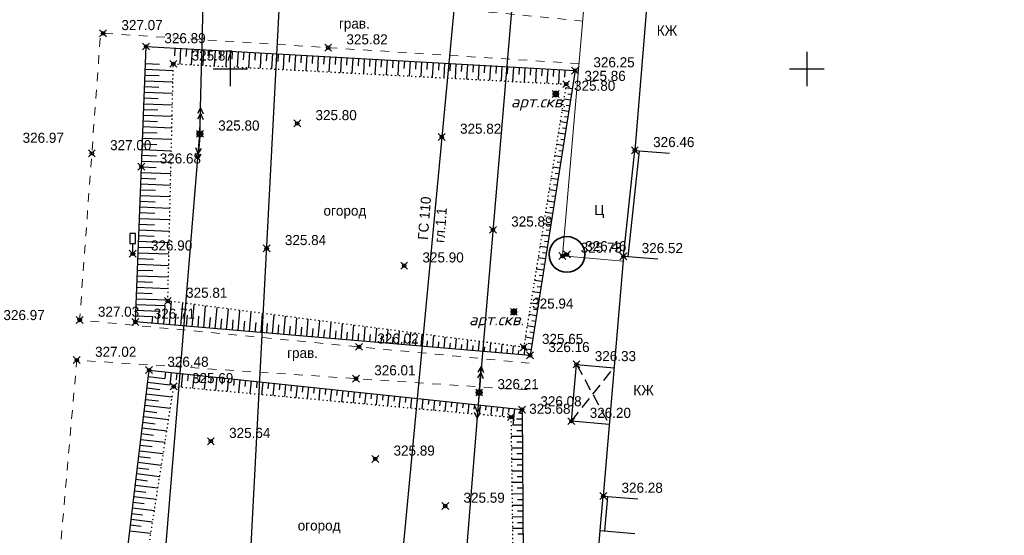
# Model space of a CAD drawing. Header units: metres. Extents: x 707528 to 709248, y 4308395 to 4311045.
# Tile 45 of 104: x 708210 to 708296, y 4309305 to 4309350. Entities that reach past the tile are written whole.
import ezdxf

# ---------------------------------------------------------------- set-up
doc = ezdxf.new("R2010")
doc.units = ezdxf.units.M
doc.header["$LTSCALE"] = 0.5
doc.header["$PDMODE"] = 35
doc.header["$PDSIZE"] = 0.3
for name, pattern in [('Auto_Street_NotBorder_Line_m1', [3, 1.5, -1.5]), ('ДОРОГИ_СТРОЯЩ', [9, 8, -1]), ('Контура низ откосов  Штриховая 0.1-0.5 - - - - - - -', [0.6, 0.1, -0.5]), ('НАВЕС_ОПОРЫ', [3, 2, -1])]:
    doc.linetypes.add(name, pattern=pattern)
for name, color, linetype in [('(001) Сетка', 92, 'Continuous'), ('(004) Точки рельефа', 7, 'Continuous'), ('(007) Здания', 7, 'Continuous'), ('(013) Газ', 30, 'ИК_Газопровод -------г--------'), ('(019) Связь', 3, 'ИК_КАБ_СВЯЗИ'), ('(022) Возд. Линии', 7, 'Continuous'), ('(025) Дорога', 7, 'Continuous'), ('(026) Д_знаки', 7, 'Continuous'), ('(028) Гидротехн.', 7, 'Continuous'), ('(035) Откосы', 7, 'Continuous'), ('(037) Контуры', 7, 'Continuous'), ('(040) Ограда', 7, 'Continuous')]:
    doc.layers.add(name, color=color, linetype=linetype)
doc.layers.add('AUTO#_ROADS_EXIST_L', color=7, linetype='Continuous', lineweight=15, true_color=0x000000)
doc.styles.add('BM-431', font='txt')
doc.styles.add('D-431', font='txt')
doc.styles.add('P-131', font='txt')
doc.styles.add('S', font='txtwr', dxfattribs={"oblique": 15})
doc.styles.get("Standard").update_dxf_attribs({"font": 'txt.shx'})
doc.linetypes.add('GAZ_VOZDUSH', pattern='A,1,-2,["~",Standard,S=3,R=0,X=-1.5,Y=-1.5],-1,10', length=14)
doc.linetypes.add('ИК_Газопровод -------г--------', pattern='A,9,-0.6,["Г",Standard,S=1.2,R=0,X=0,Y=-0.6],-1.2', length=10.8)
doc.linetypes.add('ИК_КАБ_СВЯЗИ', pattern='A,4,["o",Standard,S=0.5,R=0,X=0,Y=-0.125],4,-2', length=10)
doc.linetypes.add('ОГРАДА_ГЛИН', pattern='A,4,["|",Standard,S=0.8,R=0,X=0,Y=-0.8],0.5,["|",Standard,S=0.8,R=0,X=0,Y=-0.8],3.5', length=8)

# ---------------------------------------------------------------- blocks, each defined once
blk = doc.blocks.new('strela1')
at = {"layer": '(022) Возд. Линии'}
for p, q in [((-2, 0), (-1.5, 0.25)), ((0, 0), (-2, 0)), ((-2, 0), (-1.5, -0.25)), ((-1.5, 0), (-1, 0.25)), ((-1.5, 0), (-1, -0.25))]:
    blk.add_line(p, q, dxfattribs=at)
blk = doc.blocks.new('strela2')
at = {"layer": '(022) Возд. Линии'}
for p, q in [((0, 0), (2, 0)), ((1.5, 0), (1, 0.25)), ((1.5, 0), (1, -0.25)), ((2, 0), (1.5, 0.25)), ((2, 0), (1.5, -0.25))]:
    blk.add_line(p, q, dxfattribs=at)
blk = doc.blocks.new('STOLB')
at = {"layer": '(022) Возд. Линии'}
blk.add_circle((0, 0), 0.25, dxfattribs=at)
blk = doc.blocks.new('I02063')
at = {"linetype": 'Continuous'}
blk.add_lwpolyline([(-0.5, 3.5), (-0.5, 1.8), (0.5, 1.8), (0.5, 3.5)], close=True, dxfattribs=at)
blk.add_lwpolyline([(0.5, 0), (0, 0), (0, 1.8)], dxfattribs=at)
at = {"color": 4, "style": 'S', "oblique": 15}
blk.add_attdef('Z', (1.280972, -0.066143), '', height=2, dxfattribs=at)
blk = doc.blocks.new('301')
at = {"color": 3, "linetype": 'Continuous', "const_width": 0.6}
blk.add_lwpolyline([(-0.3, 0, 1), (0.3, 0, 1)], format="xyb", close=True, dxfattribs=at)
at = {"color": 7, "style": 'S', "oblique": 15, "flags": 8}
blk.add_attdef('SK', (1.383373, -1.013531), '', height=2, dxfattribs=at)
blk = doc.blocks.new('Setka')
at = {"layer": '(001) Сетка'}
for p, q in [((0, 1.5), (0, -1.5)), ((-1.5, 0), (1.5, 0))]:
    blk.add_line(p, q, dxfattribs=at)

msp = doc.modelspace()

# ---------------------------------------------------------------- linework, layer by layer
at = {"layer": '(007) Здания', "flags": 128}
for points, elevation in [([(708268.219, 4309358.412), (708265.229, 4309358.657), (708263.553, 4309338.164), (708266.543, 4309337.919)], 325.99), ([(708265.549, 4309328.707), (708262.56, 4309328.958), (708260.812, 4309308.149), (708263.801, 4309307.898)], 325.99), ([(708260.039, 4309299.119), (708260.556, 4309305.161), (708263.545, 4309304.906)], 326.027)]:
    msp.add_lwpolyline(points, dxfattribs=dict(at, elevation=elevation))
at = {"layer": '(007) Здания', "elevation": 326.037}
msp.add_lwpolyline([(708261.334, 4309314.359), (708258.051, 4309314.652), (708258.491, 4309319.58), (708261.748, 4309319.289)], dxfattribs=at)
at = {"layer": '(007) Здания', "linetype": 'НАВЕС_ОПОРЫ'}
for points, elevation in [([(708258.051, 4309314.652), (708261.748, 4309319.289)], 325.902), ([(708258.491, 4309319.58), (708261.334, 4309314.359)], 326.037)]:
    msp.add_lwpolyline(points, dxfattribs=dict(at, elevation=elevation))
at = {"layer": '(013) Газ', "linetype": 'GAZ_VOZDUSH', "elevation": 324.816, "flags": 128}
msp.add_lwpolyline([(708165.166, 4309921.809), (708237.064, 4309914.631), (708237.796, 4309906.21), (708237.948, 4309892.645), (708271.633, 4309889.795), (708271.633, 4309889.795), (708293.165, 4309888.333), (708284.482, 4309721.935), (708278.28, 4309632.416), (708278.086, 4309626.002), (708267.101, 4309554.457), (708203.286, 4308878.051), (708188.652, 4308618.677), (708188.652, 4308585.677)], dxfattribs=at)
at = {"layer": '(019) Связь', "elevation": 325.431, "flags": 128}
msp.add_lwpolyline([(708153.006, 4308571.818), (708156.993, 4308609.509), (708156.993, 4308609.509), (708174.147, 4308666.959), (708174.323, 4308670.733), (708195.362, 4308919.928), (708204.073, 4309029.859), (708218.911, 4309205.253), (708226.164, 4309224.91), (708236.601, 4309425.449), (708237.563, 4309445.941), (708241.532, 4309518.706), (708251.542, 4309611.078), (708253.161, 4309631.293), (708257.428, 4309700.42), (708258.881, 4309712.256), (708269.326, 4309836.622), (708270.394, 4309849.381), (708278.265, 4309932.284), (708280.616, 4309944.696), (708295.324, 4310108.263), (708303.766, 4310173.623), (708303.348, 4310191.009), (708305.187, 4310238.893), (708306.696, 4310249.894), (708308.615, 4310273.087), (708309.889, 4310281.813), (708320.552, 4310401.57), (708321.594, 4310412.943), (708336.888, 4310582.457), (708345.287, 4310694.486), (708346.981, 4310695.558), (708355.083, 4310696.931), (708358.134, 4310696.437)], dxfattribs=at)
at = {"layer": '(022) Возд. Линии', "flags": 128}
for points, elevation in [([(708173.508, 4308716.069), (708180.426, 4308788.09), (708187.561, 4308888.99), (708190.623, 4308921.469), (708195.781, 4308976.19), (708203.64, 4309069.965), (708211.44, 4309164.292), (708218.596, 4309250.651), (708219.251, 4309256.066), (708222.239, 4309295.887), (708225.833, 4309339.604), (708227.553, 4309406.946), (708237.806, 4309505.385), (708242.302, 4309555.66), (708248.423, 4309625.619), (708247.859, 4309642.821), (708220.321, 4309644.936)], -1.937), ([(708193.113, 4309415.99), (708231.85, 4309412.414), (708252.432, 4309429.3), (708256.599, 4309394.679), (708250.049, 4309317.143), (708243.396, 4309234.803), (708236.639, 4309154.46), (708229.091, 4309058.79), (708221.041, 4308960.485), (708213.333, 4308863.386), (708205.917, 4308779.386), (708198.539, 4308684.64), (708194.357, 4308635.494), (708189.106, 4308573.79)], 325.602)]:
    msp.add_lwpolyline(points, dxfattribs=dict(at, elevation=elevation))
at = {"layer": '(035) Откосы'}
for p, q in [((708223.661, 4309347.043, 325.866), (708223.623, 4309346.361, 325.866)), ((708224.158, 4309347.015, 325.866), (708224.082, 4309345.652, 325.866)), ((708224.656, 4309346.987, 325.866), (708224.618, 4309346.307, 325.866)), ((708225.153, 4309346.959, 325.866), (708225.077, 4309345.6, 325.866)), ((708225.651, 4309346.931, 325.866), (708225.613, 4309346.253, 325.866)), ((708226.149, 4309346.903, 325.866), (708226.072, 4309345.549, 325.866)), ((708226.646, 4309346.875, 325.866), (708226.608, 4309346.199, 325.866)), ((708227.144, 4309346.847, 325.866), (708227.068, 4309345.497, 325.866)), ((708227.641, 4309346.82, 325.866), (708227.603, 4309346.145, 325.866)), ((708228.139, 4309346.792, 325.866), (708228.063, 4309345.445, 325.866)), ((708228.636, 4309346.764, 325.866), (708228.598, 4309346.091, 325.866)), ((708229.134, 4309346.736, 325.866), (708229.058, 4309345.394, 325.866)), ((708229.631, 4309346.708, 325.866), (708229.593, 4309346.038, 325.866)), ((708230.129, 4309346.68, 325.866), (708230.053, 4309345.342, 325.866)), ((708230.626, 4309346.652, 325.866), (708230.589, 4309345.984, 325.866)), ((708231.124, 4309346.624, 325.866), (708231.049, 4309345.29, 325.866)), ((708231.621, 4309346.596, 325.866), (708231.584, 4309345.93, 325.866)), ((708232.119, 4309346.568, 325.866), (708232.044, 4309345.238, 325.866)), ((708232.616, 4309346.54, 325.866), (708232.579, 4309345.876, 325.866)), ((708233.114, 4309346.512, 325.866), (708233.039, 4309345.187, 325.866)), ((708221.104, 4309345.703, 325.866), (708222.314, 4309345.656, 325.866)), ((708233.611, 4309346.484, 325.866), (708233.574, 4309345.822, 325.866)), ((708234.109, 4309346.456, 325.866), (708234.034, 4309345.135, 325.866)), ((708234.606, 4309346.428, 325.866), (708234.569, 4309345.768, 325.866)), ((708235.104, 4309346.4, 325.866), (708235.03, 4309345.083, 325.866)), ((708235.601, 4309346.372, 325.866), (708235.564, 4309345.715, 325.866)), ((708236.099, 4309346.344, 325.866), (708236.025, 4309345.032, 325.866)), ((708236.596, 4309346.316, 325.866), (708236.559, 4309345.661, 325.866)), ((708237.094, 4309346.288, 325.866), (708237.02, 4309344.98, 325.866)), ((708237.591, 4309346.26, 325.866), (708237.555, 4309345.607, 325.866)), ((708238.089, 4309346.232, 325.866), (708238.015, 4309344.928, 325.866)), ((708238.586, 4309346.204, 325.866), (708238.55, 4309345.553, 325.866)), ((708239.084, 4309346.176, 325.866), (708239.011, 4309344.876, 325.866)), ((708239.581, 4309346.148, 325.866), (708239.545, 4309345.499, 325.866)), ((708240.079, 4309346.12, 325.866), (708240.006, 4309344.825, 325.866)), ((708240.576, 4309346.092, 325.866), (708240.54, 4309345.445, 325.866)), ((708241.074, 4309346.064, 325.866), (708241.001, 4309344.773, 325.866)), ((708241.571, 4309346.036, 325.866), (708241.535, 4309345.392, 325.866)), ((708242.069, 4309346.008, 325.866), (708241.996, 4309344.721, 325.866)), ((708242.566, 4309345.98, 325.866), (708242.53, 4309345.338, 325.866)), ((708243.064, 4309345.952, 325.866), (708242.992, 4309344.67, 325.866)), ((708243.561, 4309345.924, 325.866), (708243.525, 4309345.284, 325.866)), ((708244.059, 4309345.896, 325.866), (708243.987, 4309344.618, 325.866)), ((708244.556, 4309345.868, 325.866), (708244.52, 4309345.23, 325.866)), ((708245.054, 4309345.84, 325.866), (708244.982, 4309344.566, 325.866)), ((708245.551, 4309345.812, 325.866), (708245.516, 4309345.176, 325.866)), ((708246.049, 4309345.784, 325.866), (708245.977, 4309344.515, 325.866)), ((708246.546, 4309345.756, 325.866), (708246.511, 4309345.122, 325.866)), ((708247.044, 4309345.728, 325.866), (708246.973, 4309344.463, 325.866)), ((708247.541, 4309345.7, 325.866), (708247.506, 4309345.069, 325.866)), ((708248.039, 4309345.672, 325.866), (708247.968, 4309344.411, 325.866)), ((708221.085, 4309345.205, 325.866), (708223.512, 4309345.111, 325.866)), ((708248.536, 4309345.644, 325.866), (708248.501, 4309345.015, 325.866)), ((708249.034, 4309345.616, 325.866), (708248.963, 4309344.359, 325.866)), ((708249.531, 4309345.588, 325.866), (708249.496, 4309344.961, 325.866)), ((708250.029, 4309345.56, 325.866), (708249.959, 4309344.308, 325.866)), ((708250.526, 4309345.532, 325.866), (708250.491, 4309344.907, 325.866)), ((708251.024, 4309345.504, 325.866), (708250.954, 4309344.256, 325.866)), ((708251.522, 4309345.476, 325.866), (708251.486, 4309344.853, 325.866)), ((708252.019, 4309345.448, 325.866), (708251.949, 4309344.204, 325.866)), ((708252.517, 4309345.42, 325.866), (708252.482, 4309344.799, 325.866)), ((708253.014, 4309345.392, 325.866), (708252.944, 4309344.153, 325.866)), ((708253.512, 4309345.364, 325.866), (708253.477, 4309344.746, 325.866)), ((708254.009, 4309345.336, 325.866), (708253.94, 4309344.101, 325.866)), ((708254.507, 4309345.308, 325.866), (708254.472, 4309344.692, 325.866)), ((708255.004, 4309345.28, 325.866), (708254.935, 4309344.049, 325.866)), ((708255.502, 4309345.252, 325.866), (708255.467, 4309344.638, 325.866)), ((708255.999, 4309345.224, 325.866), (708255.93, 4309343.997, 325.866)), ((708256.497, 4309345.196, 325.866), (708256.462, 4309344.584, 325.866)), ((708256.994, 4309345.168, 325.866), (708256.925, 4309343.946, 325.866)), ((708257.492, 4309345.14, 325.866), (708257.457, 4309344.53, 325.866)), ((708221.046, 4309344.209, 325.866), (708223.489, 4309344.115, 325.866)), ((708221.065, 4309344.707, 325.866), (708222.283, 4309344.66, 325.866)), ((708221.008, 4309343.213, 325.866), (708223.465, 4309343.118, 325.866)), ((708221.027, 4309343.711, 325.866), (708222.252, 4309343.664, 325.866)), ((708258.12, 4309343.5, 325.866), (708257.543, 4309343.591, 325.866)), ((708220.988, 4309342.715, 325.866), (708222.221, 4309342.667, 325.866)), ((708257.964, 4309342.516, 325.866), (708257.385, 4309342.607, 325.866)), ((708258.042, 4309343.008, 325.866), (708257.753, 4309343.053, 325.866)), ((708220.95, 4309341.719, 325.866), (708222.19, 4309341.671, 325.866)), ((708220.969, 4309342.217, 325.866), (708223.442, 4309342.122, 325.866)), ((708257.809, 4309341.531, 325.866), (708257.226, 4309341.623, 325.866)), ((708257.886, 4309342.023, 325.866), (708257.596, 4309342.069, 325.866)), ((708220.911, 4309340.723, 325.866), (708222.159, 4309340.675, 325.866)), ((708220.931, 4309341.221, 325.866), (708223.419, 4309341.125, 325.866)), ((708257.653, 4309340.547, 325.866), (708257.067, 4309340.639, 325.866)), ((708257.731, 4309341.039, 325.866), (708257.439, 4309341.085, 325.866)), ((708220.873, 4309339.728, 325.866), (708222.129, 4309339.679, 325.866)), ((708220.892, 4309340.225, 325.866), (708223.396, 4309340.129, 325.866)), ((708257.575, 4309340.055, 325.866), (708257.282, 4309340.101, 325.866)), ((708220.854, 4309339.23, 325.866), (708223.373, 4309339.132, 325.866)), ((708257.498, 4309339.562, 325.866), (708256.909, 4309339.656, 325.866)), ((708257.42, 4309339.07, 325.866), (708257.125, 4309339.117, 325.866)), ((708220.815, 4309338.234, 325.866), (708223.35, 4309338.136, 325.866)), ((708220.834, 4309338.732, 325.866), (708222.098, 4309338.683, 325.866)), ((708257.342, 4309338.578, 325.866), (708256.75, 4309338.672, 325.866)), ((708257.264, 4309338.086, 325.866), (708256.967, 4309338.133, 325.866)), ((708220.777, 4309337.238, 325.866), (708223.326, 4309337.139, 325.866)), ((708220.796, 4309337.736, 325.866), (708222.067, 4309337.687, 325.866)), ((708257.187, 4309337.594, 325.866), (708256.591, 4309337.688, 325.866)), ((708257.109, 4309337.102, 325.866), (708256.81, 4309337.149, 325.866)), ((708220.758, 4309336.74, 325.866), (708222.036, 4309336.691, 325.866)), ((708257.031, 4309336.609, 325.866), (708256.433, 4309336.704, 325.866)), ((708220.719, 4309335.744, 325.866), (708222.005, 4309335.694, 325.866)), ((708220.738, 4309336.242, 325.866), (708223.303, 4309336.143, 325.866)), ((708256.876, 4309335.625, 325.866), (708256.274, 4309335.72, 325.866)), ((708256.953, 4309336.117, 325.866), (708256.653, 4309336.165, 325.866)), ((708220.681, 4309334.748, 325.866), (708221.975, 4309334.698, 325.866)), ((708220.7, 4309335.246, 325.866), (708223.28, 4309335.147, 325.866)), ((708256.72, 4309334.641, 325.866), (708256.115, 4309334.736, 325.866)), ((708256.798, 4309335.133, 325.866), (708256.496, 4309335.18, 325.866)), ((708220.642, 4309333.752, 325.866), (708221.944, 4309333.702, 325.866)), ((708220.661, 4309334.25, 325.866), (708223.257, 4309334.15, 325.866)), ((708256.564, 4309333.656, 325.866), (708255.957, 4309333.752, 325.866)), ((708256.642, 4309334.148, 325.866), (708256.339, 4309334.196, 325.866)), ((708220.623, 4309333.255, 325.866), (708223.234, 4309333.154, 325.866)), ((708256.487, 4309333.164, 325.866), (708256.182, 4309333.212, 325.866)), ((708220.584, 4309332.259, 325.866), (708223.211, 4309332.157, 325.866)), ((708220.604, 4309332.757, 325.866), (708221.913, 4309332.706, 325.866)), ((708256.409, 4309332.672, 325.866), (708255.798, 4309332.768, 325.866)), ((708256.331, 4309332.18, 325.866), (708256.025, 4309332.228, 325.866)), ((708220.546, 4309331.263, 325.866), (708223.187, 4309331.161, 325.866)), ((708220.565, 4309331.761, 325.866), (708221.882, 4309331.71, 325.866)), ((708256.253, 4309331.687, 325.866), (708255.639, 4309331.784, 325.866)), ((708256.176, 4309331.195, 325.866), (708255.868, 4309331.244, 325.866)), ((708220.527, 4309330.765, 325.866), (708221.851, 4309330.714, 325.866)), ((708256.098, 4309330.703, 325.866), (708255.48, 4309330.801, 325.866)), ((708220.488, 4309329.769, 325.866), (708221.82, 4309329.718, 325.866)), ((708220.508, 4309330.267, 325.866), (708223.164, 4309330.164, 325.866)), ((708255.942, 4309329.719, 325.866), (708255.322, 4309329.817, 325.866)), ((708256.02, 4309330.211, 325.866), (708255.711, 4309330.26, 325.866)), ((708220.45, 4309328.773, 325.866), (708221.79, 4309328.721, 325.866)), ((708220.469, 4309329.271, 325.866), (708223.141, 4309329.168, 325.866)), ((708255.787, 4309328.734, 325.866), (708255.163, 4309328.833, 325.866)), ((708255.865, 4309329.226, 325.866), (708255.554, 4309329.276, 325.866)), ((708220.411, 4309327.777, 325.866), (708221.759, 4309327.725, 325.866)), ((708220.431, 4309328.275, 325.866), (708223.118, 4309328.171, 325.866)), ((708255.631, 4309327.75, 325.866), (708255.004, 4309327.849, 325.866)), ((708255.709, 4309328.242, 325.866), (708255.396, 4309328.291, 325.866)), ((708220.392, 4309327.279, 325.866), (708223.095, 4309327.175, 325.866)), ((708255.476, 4309326.765, 325.866), (708254.846, 4309326.865, 325.866)), ((708255.554, 4309327.258, 325.866), (708255.239, 4309327.307, 325.866)), ((708220.354, 4309326.284, 325.866), (708223.071, 4309326.179, 325.866)), ((708220.373, 4309326.782, 325.866), (708221.728, 4309326.729, 325.866)), ((708255.398, 4309326.273, 325.866), (708255.082, 4309326.323, 325.866)), ((708220.315, 4309325.288, 325.866), (708223.048, 4309325.182, 325.866)), ((708220.334, 4309325.786, 325.866), (708221.697, 4309325.733, 325.866)), ((708255.32, 4309325.781, 325.866), (708254.687, 4309325.881, 325.866)), ((708255.243, 4309325.289, 325.866), (708254.925, 4309325.339, 325.866)), ((708220.296, 4309324.79, 325.866), (708222.826, 4309324.692, 325.866)), ((708222.688, 4309323.057, 325.866), (708222.826, 4309324.692, 325.866)), ((708223.184, 4309323.015, 325.866), (708223.356, 4309325.042, 325.866)), ((708224.177, 4309322.931, 325.866), (708224.345, 4309324.913, 325.866)), ((708225.17, 4309322.846, 325.866), (708225.334, 4309324.785, 325.866)), ((708226.163, 4309322.762, 325.866), (708226.324, 4309324.656, 325.866)), ((708227.156, 4309322.678, 325.866), (708227.313, 4309324.527, 325.866)), ((708228.149, 4309322.594, 325.866), (708228.302, 4309324.399, 325.866)), ((708255.165, 4309324.797, 325.866), (708254.528, 4309324.897, 325.866)), ((708255.087, 4309324.305, 325.866), (708254.768, 4309324.355, 325.866)), ((708220.257, 4309323.794, 325.866), (708221.745, 4309323.736, 325.866)), ((708220.277, 4309324.292, 325.866), (708222.286, 4309324.214, 325.866)), ((708221.695, 4309323.141, 325.866), (708221.745, 4309323.736, 325.866)), ((708222.191, 4309323.099, 325.866), (708222.286, 4309324.214, 325.866)), ((708223.681, 4309322.973, 325.866), (708223.766, 4309323.975, 325.866)), ((708224.674, 4309322.888, 325.866), (708224.757, 4309323.869, 325.866)), ((708225.667, 4309322.804, 325.866), (708225.748, 4309323.762, 325.866)), ((708226.66, 4309322.72, 325.866), (708226.739, 4309323.656, 325.866)), ((708227.653, 4309322.636, 325.866), (708227.73, 4309323.55, 325.866)), ((708229.142, 4309322.51, 325.866), (708229.291, 4309324.27, 325.866)), ((708230.135, 4309322.426, 325.866), (708230.281, 4309324.142, 325.866)), ((708231.129, 4309322.342, 325.866), (708231.27, 4309324.013, 325.866)), ((708232.122, 4309322.258, 325.866), (708232.259, 4309323.884, 325.866)), ((708233.115, 4309322.174, 325.866), (708233.248, 4309323.756, 325.866)), ((708234.108, 4309322.09, 325.866), (708234.238, 4309323.627, 325.866)), ((708235.101, 4309322.006, 325.866), (708235.227, 4309323.499, 325.866)), ((708255.009, 4309323.812, 325.866), (708254.37, 4309323.913, 325.866)), ((708228.646, 4309322.552, 325.866), (708228.721, 4309323.443, 325.866)), ((708229.639, 4309322.468, 325.866), (708229.712, 4309323.337, 325.866)), ((708230.632, 4309322.384, 325.866), (708230.704, 4309323.231, 325.866)), ((708231.625, 4309322.3, 325.866), (708231.695, 4309323.124, 325.866)), ((708232.618, 4309322.216, 325.866), (708232.686, 4309323.018, 325.866)), ((708233.611, 4309322.132, 325.866), (708233.677, 4309322.912, 325.866)), ((708234.604, 4309322.048, 325.866), (708234.668, 4309322.805, 325.866)), ((708235.597, 4309321.964, 325.866), (708235.659, 4309322.699, 325.866)), ((708236.094, 4309321.922, 325.866), (708236.216, 4309323.37, 325.866)), ((708237.087, 4309321.838, 325.866), (708237.206, 4309323.241, 325.866)), ((708238.08, 4309321.754, 325.866), (708238.195, 4309323.113, 325.866)), ((708239.073, 4309321.67, 325.866), (708239.184, 4309322.984, 325.866)), ((708240.066, 4309321.586, 325.866), (708240.173, 4309322.856, 325.866)), ((708241.059, 4309321.502, 325.866), (708241.163, 4309322.727, 325.866)), ((708242.052, 4309321.418, 325.866), (708242.152, 4309322.599, 325.866)), ((708254.854, 4309322.828, 325.866), (708254.211, 4309322.93, 325.866)), ((708254.932, 4309323.32, 325.866), (708254.611, 4309323.371, 325.866)), ((708236.59, 4309321.88, 325.866), (708236.651, 4309322.593, 325.866)), ((708237.583, 4309321.796, 325.866), (708237.642, 4309322.487, 325.866)), ((708238.576, 4309321.712, 325.866), (708238.633, 4309322.38, 325.866)), ((708239.569, 4309321.628, 325.866), (708239.624, 4309322.274, 325.866)), ((708240.562, 4309321.544, 325.866), (708240.615, 4309322.168, 325.866)), ((708241.555, 4309321.46, 325.866), (708241.606, 4309322.061, 325.866)), ((708242.548, 4309321.376, 325.866), (708242.598, 4309321.955, 325.866)), ((708243.045, 4309321.334, 325.866), (708243.141, 4309322.47, 325.866)), ((708243.542, 4309321.292, 325.866), (708243.589, 4309321.849, 325.866)), ((708244.038, 4309321.25, 325.866), (708244.13, 4309322.341, 325.866)), ((708244.535, 4309321.207, 325.866), (708244.58, 4309321.742, 325.866)), ((708245.031, 4309321.165, 325.866), (708245.12, 4309322.213, 325.866)), ((708246.024, 4309321.081, 325.866), (708246.109, 4309322.084, 325.866)), ((708247.017, 4309320.997, 325.866), (708247.098, 4309321.956, 325.866)), ((708248.01, 4309320.913, 325.866), (708248.088, 4309321.827, 325.866)), ((708254.698, 4309321.844, 325.866), (708254.052, 4309321.946, 325.866)), ((708254.776, 4309322.336, 325.866), (708254.454, 4309322.387, 325.866)), ((708245.528, 4309321.123, 325.866), (708245.571, 4309321.636, 325.866)), ((708246.521, 4309321.039, 325.866), (708246.562, 4309321.53, 325.866)), ((708247.514, 4309320.955, 325.866), (708247.553, 4309321.423, 325.866)), ((708248.507, 4309320.871, 325.866), (708248.544, 4309321.317, 325.866)), ((708249.003, 4309320.829, 325.866), (708249.077, 4309321.698, 325.866)), ((708249.5, 4309320.787, 325.866), (708249.536, 4309321.211, 325.866)), ((708249.996, 4309320.745, 325.866), (708250.066, 4309321.57, 325.866)), ((708250.493, 4309320.703, 325.866), (708250.527, 4309321.104, 325.866)), ((708250.989, 4309320.661, 325.866), (708251.055, 4309321.441, 325.866)), ((708251.486, 4309320.619, 325.866), (708251.518, 4309320.998, 325.866)), ((708251.982, 4309320.577, 325.866), (708252.045, 4309321.313, 325.866)), ((708252.479, 4309320.535, 325.866), (708252.509, 4309320.892, 325.866)), ((708252.975, 4309320.493, 325.866), (708253.034, 4309321.184, 325.866)), ((708253.968, 4309320.409, 325.866), (708254.014, 4309320.943, 325.866)), ((708254.543, 4309320.859, 325.866), (708254.014, 4309320.943, 325.866)), ((708254.621, 4309321.351, 325.866), (708254.297, 4309321.403, 325.866)), ((708253.472, 4309320.451, 325.866), (708253.5, 4309320.785, 325.866)), ((708221.351, 4309318.524, 325.975), (708222.776, 4309318.353, 325.975)), ((708222.839, 4309318.938, 325.975), (708222.776, 4309318.353, 325.975)), ((708223.335, 4309318.886, 325.975), (708223.219, 4309317.797, 325.975)), ((708223.831, 4309318.833, 325.975), (708223.769, 4309318.244, 325.975)), ((708224.328, 4309318.78, 325.975), (708224.203, 4309317.61, 325.975)), ((708224.824, 4309318.728, 325.975), (708224.762, 4309318.146, 325.975)), ((708225.32, 4309318.675, 325.975), (708225.198, 4309317.52, 325.975)), ((708225.817, 4309318.622, 325.975), (708225.756, 4309318.049, 325.975)), ((708226.313, 4309318.57, 325.975), (708226.192, 4309317.43, 325.975)), ((708226.809, 4309318.517, 325.975), (708226.749, 4309317.951, 325.975)), ((708227.306, 4309318.464, 325.975), (708227.186, 4309317.339, 325.975)), ((708227.802, 4309318.412, 325.975), (708227.743, 4309317.853, 325.975)), ((708228.298, 4309318.359, 325.975), (708228.181, 4309317.249, 325.975)), ((708221.232, 4309317.533, 325.975), (708222.364, 4309317.397, 325.975)), ((708221.291, 4309318.028, 325.975), (708223.219, 4309317.797, 325.975)), ((708228.795, 4309318.306, 325.975), (708228.736, 4309317.755, 325.975)), ((708229.291, 4309318.254, 325.975), (708229.175, 4309317.158, 325.975)), ((708229.787, 4309318.201, 325.975), (708229.73, 4309317.657, 325.975)), ((708230.284, 4309318.148, 325.975), (708230.169, 4309317.068, 325.975)), ((708230.78, 4309318.096, 325.975), (708230.723, 4309317.559, 325.975)), ((708231.277, 4309318.043, 325.975), (708231.163, 4309316.977, 325.975)), ((708231.773, 4309317.99, 325.975), (708231.717, 4309317.461, 325.975)), ((708232.269, 4309317.938, 325.975), (708232.158, 4309316.887, 325.975)), ((708232.766, 4309317.885, 325.975), (708232.71, 4309317.363, 325.975)), ((708233.262, 4309317.832, 325.975), (708233.152, 4309316.796, 325.975)), ((708233.758, 4309317.78, 325.975), (708233.704, 4309317.265, 325.975)), ((708234.255, 4309317.727, 325.975), (708234.146, 4309316.706, 325.975)), ((708234.751, 4309317.674, 325.975), (708234.697, 4309317.167, 325.975)), ((708235.247, 4309317.622, 325.975), (708235.141, 4309316.615, 325.975)), ((708235.744, 4309317.569, 325.975), (708235.691, 4309317.07, 325.975)), ((708236.24, 4309317.516, 325.975), (708236.135, 4309316.525, 325.975)), ((708221.172, 4309317.037, 325.975), (708223.42, 4309316.767, 325.975)), ((708236.736, 4309317.464, 325.975), (708236.684, 4309316.972, 325.975)), ((708237.233, 4309317.411, 325.975), (708237.129, 4309316.434, 325.975)), ((708237.729, 4309317.358, 325.975), (708237.678, 4309316.874, 325.975)), ((708238.225, 4309317.306, 325.975), (708238.123, 4309316.344, 325.975)), ((708238.722, 4309317.253, 325.975), (708238.671, 4309316.776, 325.975)), ((708239.218, 4309317.2, 325.975), (708239.118, 4309316.253, 325.975)), ((708239.714, 4309317.148, 325.975), (708239.665, 4309316.678, 325.975)), ((708240.211, 4309317.095, 325.975), (708240.112, 4309316.163, 325.975)), ((708240.707, 4309317.042, 325.975), (708240.658, 4309316.58, 325.975)), ((708241.204, 4309316.99, 325.975), (708241.106, 4309316.072, 325.975)), ((708241.7, 4309316.937, 325.975), (708241.652, 4309316.482, 325.975)), ((708242.196, 4309316.884, 325.975), (708242.101, 4309315.982, 325.975)), ((708242.693, 4309316.832, 325.975), (708242.645, 4309316.384, 325.975)), ((708243.189, 4309316.779, 325.975), (708243.095, 4309315.892, 325.975)), ((708243.685, 4309316.726, 325.975), (708243.639, 4309316.286, 325.975)), ((708244.182, 4309316.674, 325.975), (708244.089, 4309315.801, 325.975)), ((708244.678, 4309316.621, 325.975), (708244.632, 4309316.188, 325.975)), ((708221.053, 4309316.046, 325.975), (708223.266, 4309315.78, 325.975)), ((708221.113, 4309316.542, 325.975), (708222.228, 4309316.408, 325.975)), ((708245.174, 4309316.568, 325.975), (708245.083, 4309315.711, 325.975)), ((708245.671, 4309316.516, 325.975), (708245.626, 4309316.09, 325.975)), ((708246.167, 4309316.463, 325.975), (708246.078, 4309315.62, 325.975)), ((708246.663, 4309316.41, 325.975), (708246.619, 4309315.993, 325.975)), ((708247.16, 4309316.358, 325.975), (708247.072, 4309315.53, 325.975)), ((708247.656, 4309316.305, 325.975), (708247.613, 4309315.895, 325.975)), ((708248.152, 4309316.252, 325.975), (708248.066, 4309315.439, 325.975)), ((708248.649, 4309316.2, 325.975), (708248.606, 4309315.797, 325.975)), ((708249.145, 4309316.147, 325.975), (708249.06, 4309315.349, 325.975)), ((708249.642, 4309316.094, 325.975), (708249.6, 4309315.699, 325.975)), ((708250.138, 4309316.042, 325.975), (708250.055, 4309315.258, 325.975)), ((708250.634, 4309315.989, 325.975), (708250.593, 4309315.601, 325.975)), ((708251.131, 4309315.936, 325.975), (708251.049, 4309315.168, 325.975)), ((708251.627, 4309315.884, 325.975), (708251.587, 4309315.503, 325.975)), ((708252.123, 4309315.831, 325.975), (708252.043, 4309315.077, 325.975)), ((708252.62, 4309315.778, 325.975), (708252.58, 4309315.405, 325.975)), ((708220.934, 4309315.055, 325.975), (708223.112, 4309314.793, 325.975)), ((708220.993, 4309315.551, 325.975), (708222.091, 4309315.419, 325.975)), ((708253.116, 4309315.726, 325.975), (708252.966, 4309314.313, 325.975)), ((708253.612, 4309315.673, 325.975), (708253.574, 4309315.315, 325.975)), ((708253.773, 4309315.316, 325.975), (708253.574, 4309315.315, 325.975)), ((708220.814, 4309314.064, 325.975), (708222.959, 4309313.806, 325.975)), ((708220.874, 4309314.56, 325.975), (708221.955, 4309314.43, 325.975)), ((708253.78, 4309314.318, 325.975), (708252.966, 4309314.313, 325.975)), ((708253.777, 4309314.817, 325.975), (708253.292, 4309314.814, 325.975)), ((708220.755, 4309313.568, 325.975), (708221.818, 4309313.44, 325.975)), ((708253.786, 4309313.32, 325.975), (708252.828, 4309313.314, 325.975)), ((708253.783, 4309313.819, 325.975), (708253.302, 4309313.816, 325.975)), ((708220.636, 4309312.577, 325.975), (708221.682, 4309312.451, 325.975)), ((708220.695, 4309313.073, 325.975), (708222.805, 4309312.819, 325.975)), ((708253.79, 4309312.821, 325.975), (708253.312, 4309312.818, 325.975)), ((708220.516, 4309311.586, 325.975), (708221.546, 4309311.462, 325.975)), ((708220.576, 4309312.082, 325.975), (708222.652, 4309311.832, 325.975)), ((708253.793, 4309312.322, 325.975), (708252.842, 4309312.315, 325.975)), ((708253.796, 4309311.823, 325.975), (708253.322, 4309311.819, 325.975)), ((708220.457, 4309311.091, 325.975), (708222.498, 4309310.845, 325.975)), ((708253.8, 4309311.323, 325.975), (708252.855, 4309311.317, 325.975)), ((708253.803, 4309310.824, 325.975), (708253.333, 4309310.821, 325.975)), ((708220.338, 4309310.099, 325.975), (708222.345, 4309309.858, 325.975)), ((708220.397, 4309310.595, 325.975), (708221.409, 4309310.473, 325.975)), ((708253.806, 4309310.325, 325.975), (708252.869, 4309310.319, 325.975)), ((708253.81, 4309309.826, 325.975), (708253.343, 4309309.823, 325.975)), ((708220.218, 4309309.108, 325.975), (708222.191, 4309308.871, 325.975)), ((708220.278, 4309309.604, 325.975), (708221.273, 4309309.484, 325.975)), ((708253.813, 4309309.327, 325.975), (708252.882, 4309309.321, 325.975)), ((708220.099, 4309308.117, 325.975), (708222.037, 4309307.884, 325.975)), ((708220.159, 4309308.613, 325.975), (708221.136, 4309308.495, 325.975)), ((708253.82, 4309308.329, 325.975), (708252.896, 4309308.323, 325.975)), ((708253.816, 4309308.828, 325.975), (708253.353, 4309308.825, 325.975)), ((708220.039, 4309307.622, 325.975), (708221, 4309307.506, 325.975)), ((708253.826, 4309307.33, 325.975), (708252.91, 4309307.324, 325.975)), ((708253.823, 4309307.83, 325.975), (708253.363, 4309307.827, 325.975)), ((708219.92, 4309306.631, 325.975), (708220.864, 4309306.517, 325.975)), ((708219.98, 4309307.126, 325.975), (708221.884, 4309306.897, 325.975)), ((708253.83, 4309306.831, 325.975), (708253.373, 4309306.828, 325.975)), ((708219.801, 4309305.639, 325.975), (708220.727, 4309305.528, 325.975)), ((708219.861, 4309306.135, 325.975), (708221.73, 4309305.91, 325.975)), ((708253.833, 4309306.332, 325.975), (708252.923, 4309306.326, 325.975)), ((708253.836, 4309305.833, 325.975), (708253.383, 4309305.83, 325.975)), ((708219.741, 4309305.144, 325.975), (708221.577, 4309304.923, 325.975)), ((708253.839, 4309305.334, 325.975), (708252.937, 4309305.328, 325.975)), ((708253.843, 4309304.835, 325.975), (708253.393, 4309304.832, 325.975))]:
    msp.add_line(p, q, dxfattribs=at)
at = {"layer": '(035) Откосы', "flags": 128}
for points, elevation in [([(708254.465, 4309320.367), (708220.237, 4309323.264), (708221.161, 4309347.184), (708258.371, 4309345.091), (708254.465, 4309320.367)], 325.866), ([(708253.942, 4309289.861), (708218.236, 4309292.631), (708221.419, 4309319.089), (708253.771, 4309315.656), (708253.942, 4309289.861)], 325.975)]:
    msp.add_lwpolyline(points, dxfattribs=dict(at, elevation=elevation))
at = {"layer": '(035) Откосы', "linetype": 'Контура низ откосов  Штриховая 0.1-0.5 - - - - - - -'}
for points, elevation in [([(708253.911, 4309321.07), (708223.046, 4309325.082), (708223.525, 4309345.681), (708257.595, 4309343.911), (708253.911, 4309321.07)], 325.355), ([(708252.805, 4309315.008), (708253.127, 4309291.335), (708219.926, 4309294.316), (708223.56, 4309317.669), (708252.805, 4309315.008)], 325.39)]:
    msp.add_lwpolyline(points, dxfattribs=dict(at, elevation=elevation))
at = {"layer": '(040) Ограда', "linetype": 'ОГРАДА_ГЛИН', "flags": 128}
for points, elevation in [([(708262.56, 4309328.958), (708263.553, 4309338.164)], 325.99), ([(708260.556, 4309305.161), (708260.812, 4309308.149)], 326.027), ([(708260.955, 4309305.127), (708261.211, 4309308.116)], 326.027)]:
    msp.add_lwpolyline(points, dxfattribs=dict(at, elevation=elevation))
at = {"layer": '(040) Ограда', "elevation": 325.99, "flags": 128}
msp.add_lwpolyline([(708262.959, 4309328.925), (708263.952, 4309338.131)], dxfattribs=at)
at = {"color": 2, "lineweight": 35}
msp.add_circle((708257.66, 4309329.129, 326.166), 1.548, dxfattribs=at)
at = {"color": 0, "linetype": 'ByBlock', "lineweight": -2, "transparency": 16777216}
for p in [(708217.434, 4309348.324, 327.072), (708221.161, 4309347.184, 326.892), (708236.951, 4309347.083, 325.822), (708223.525, 4309345.681, 325.868), (708258.371, 4309345.091, 326.254), (708257.595, 4309343.911, 325.859), (708256.692, 4309343.059, 325.801), (708234.269, 4309340.507, 325.802), (708225.833, 4309339.604, 325.802), (708246.804, 4309339.324, 325.822), (708216.453, 4309337.899, 327.002), (708263.553, 4309338.164, 326.459), (708220.758, 4309336.74, 326.678), (708251.242, 4309331.266, 325.888), (708219.998, 4309329.188, 326.904), (708231.616, 4309329.659, 325.843), (708257.66, 4309329.129, 326.461), (708257.272, 4309328.995, 325.726), (708262.56, 4309328.958, 326.524), (708243.545, 4309328.149, 325.897), (708223.046, 4309325.082, 325.814), (708253.058, 4309324.143, 325.944), (708215.398, 4309323.437, 327.03), (708220.237, 4309323.264, 326.711), (708239.631, 4309321.105, 326.02), (708253.911, 4309321.07, 325.65), (708215.15, 4309319.956, 327.016), (708254.465, 4309320.367, 326.161), (708221.419, 4309319.089, 326.477), (708258.491, 4309319.58, 326.332), (708239.366, 4309318.347, 326.015), (708223.56, 4309317.669, 325.686), (708250.049, 4309317.143, 326.206), (708253.771, 4309315.656, 326.076), (708252.805, 4309315.008, 325.685), (708258.051, 4309314.652, 326.197), (708226.776, 4309312.911, 325.638), (708241.036, 4309311.377, 325.886), (708260.812, 4309308.149, 326.285), (708247.105, 4309307.285, 325.589)]:
    msp.add_point(p, dxfattribs=at)
at = {"layer": 'AUTO#_ROADS_EXIST_L', "lineweight": 15, "elevation": 325.99, "flags": 128}
msp.add_lwpolyline([(708262.526, 4309328.554), (708257.272, 4309328.995), (708262.653, 4309391.726), (708267.824, 4309391.282)], dxfattribs=at)
at = {"layer": 'AUTO#_ROADS_EXIST_L', "linetype": 'Auto_Street_NotBorder_Line_m1', "lineweight": 15, "elevation": -0.295, "flags": 128}
for points in [[(708261.272, 4309375.628), (708220.271, 4309379.145), (708217.581, 4309353.373), (708259.022, 4309349.395)], [(708258.705, 4309345.7), (708217.214, 4309348.338), (708215.398, 4309323.437), (708254.376, 4309319.687)], [(708254.204, 4309317.36), (708215.15, 4309319.956), (708212.725, 4309292.169), (708254.337, 4309288.433)]]:
    msp.add_lwpolyline(points, dxfattribs=at)

# ---------------------------------------------------------------- block references
at = {"layer": '(001) Сетка'}
for p in [(708228.465, 4309345.231), (708278.465, 4309345.231)]:
    msp.add_blockref('Setka', p, dxfattribs=at)
at = {"layer": '(022) Возд. Линии'}
for name, p, rotation in [('strela1', (708225.839, 4309339.856, -1.937), 268.7306892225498), ('strela2', (708225.812, 4309339.355, -1.937), 265.3002495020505), ('strela1', (708250.069, 4309317.394, 325.602), 265.3805862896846), ('strela2', (708250.029, 4309316.894, 325.602), 265.3805862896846)]:
    msp.add_blockref(name, p, dxfattribs=dict(at, rotation=rotation))
for p in [(708225.833, 4309339.604, -1.937), (708250.049, 4309317.143, 325.602)]:
    msp.add_blockref('STOLB', p, dxfattribs=at)
at = {"layer": '(026) Д_знаки', "xscale": 0.5, "yscale": 0.5, "zscale": 0.5}
msp.add_blockref('I02063', (708219.998, 4309329.188, 326.609), dxfattribs=at)
at = {"layer": '(028) Гидротехн.'}
ref = msp.add_blockref('301', (708256.692, 4309343.059, 325.506), dxfattribs=dict(at, xscale=0.5, yscale=0.5, zscale=0.5))
ref.add_attrib('SK', 'арт.скв.', (708252.796, 4309341.891, 325.506), dxfattribs={"layer": '0', "color": 1, "lineweight": 30, "height": 1, "style": 'S', "oblique": 15, "flags": 8})
ref = msp.add_blockref('301', (708253.058, 4309324.143, 325.649), dxfattribs=dict(at, xscale=0.5, yscale=0.5, zscale=0.5))
ref.add_attrib('SK', 'арт.скв.', (708249.162, 4309322.975, 325.649), dxfattribs={"layer": '0', "color": 1, "lineweight": 30, "height": 1, "style": 'S', "oblique": 15, "flags": 8})

# ---------------------------------------------------------------- texts
at = {"layer": '(004) Точки рельефа', "style": 'D-431'}
for s, p in [('327.07', (708219.02, 4309348.607, 327.072)), ('326.89', (708222.747, 4309347.469, 326.892)), ('325.82', (708238.537, 4309347.367, 325.822)), ('325.87', (708225.111, 4309345.964, 325.868)), ('326.25', (708259.957, 4309345.376, 326.254)), ('325.86', (708259.181, 4309344.196, 325.859)), ('325.80', (708258.278, 4309343.342, 325.801)), ('325.80', (708235.855, 4309340.79, 325.802)), ('325.80', (708227.419, 4309339.887, 325.802)), ('326.97', (708210.452, 4309338.821, 326.967)), ('325.82', (708248.391, 4309339.608, 325.822)), ('327.00', (708218.039, 4309338.182, 327.002)), ('326.46', (708265.139, 4309338.449, 326.459)), ('326.68', (708222.344, 4309337.025, 326.678)), ('325.89', (708252.828, 4309331.551, 325.888)), ('326.90', (708221.584, 4309329.473, 326.904)), ('325.84', (708233.202, 4309329.942, 325.843)), ('326.46', (708259.246, 4309329.414, 326.461)), ('325.73', (708258.858, 4309329.276, 325.726)), ('326.52', (708264.146, 4309329.243, 326.524)), ('325.90', (708245.131, 4309328.434, 325.897)), ('325.81', (708224.632, 4309325.365, 325.814)), ('325.94', (708254.644, 4309324.427, 325.944)), ('326.97', (708208.789, 4309323.428, 326.973)), ('327.03', (708216.984, 4309323.72, 327.03)), ('326.71', (708221.823, 4309323.549, 326.711)), ('326.02', (708241.217, 4309321.391, 326.02)), ('325.65', (708255.497, 4309321.355, 325.65)), ('327.02', (708216.736, 4309320.239, 327.016)), ('326.16', (708256.051, 4309320.652, 326.161)), ('326.48', (708223.005, 4309319.374, 326.477)), ('326.33', (708260.077, 4309319.865, 326.332)), ('326.01', (708240.952, 4309318.632, 326.015)), ('325.69', (708225.146, 4309317.954, 325.686)), ('326.21', (708251.635, 4309317.428, 326.206)), ('326.08', (708255.357, 4309315.941, 326.076)), ('325.68', (708254.391, 4309315.293, 325.685)), ('326.20', (708259.637, 4309314.937, 326.197)), ('325.64', (708228.362, 4309313.197, 325.638)), ('325.89', (708242.622, 4309311.661, 325.886)), ('326.28', (708262.398, 4309308.434, 326.285)), ('325.59', (708248.691, 4309307.569, 325.589))]:
    msp.add_text(s, height=0.875, dxfattribs=at).set_placement(p)
at = {"layer": '(007) Здания', "style": 'P-131'}
for p in [(708265.454, 4309348.132, -0.295), (708263.424, 4309316.901, -0.295)]:
    msp.add_text('КЖ', height=0.88, dxfattribs=at).set_placement(p)
at = {"layer": '(013) Газ', "color": 0, "linetype": 'Continuous', "style": 'D-431'}
for s, p in [('ГС 110', (708245.594, 4309330.374, -0.295)), ('гл.1.1', (708247.025, 4309330.113, -0.295))]:
    msp.add_text(s, height=0.875, rotation=85.65264, dxfattribs=at).set_placement(p)
at = {"layer": '(025) Дорога', "linetype": 'ДОРОГИ_СТРОЯЩ', "style": 'BM-431'}
for s, p in [('грав.', (708237.889, 4309348.744, -0.295)), ('Ц', (708260.033, 4309332.553, -0.295)), ('грав.', (708233.393, 4309320.143, -0.295))]:
    msp.add_text(s, height=0.875, dxfattribs=at).set_placement(p)
at = {"layer": '(037) Контуры', "color": 0, "linetype": 'ByBlock', "style": 'BM-431'}
for p in [(708236.547, 4309332.495, -0.295), (708234.309, 4309305.159, -0.295)]:
    msp.add_text('огород', height=0.875, dxfattribs=at).set_placement(p)

doc.saveas('drawing.dxf')
